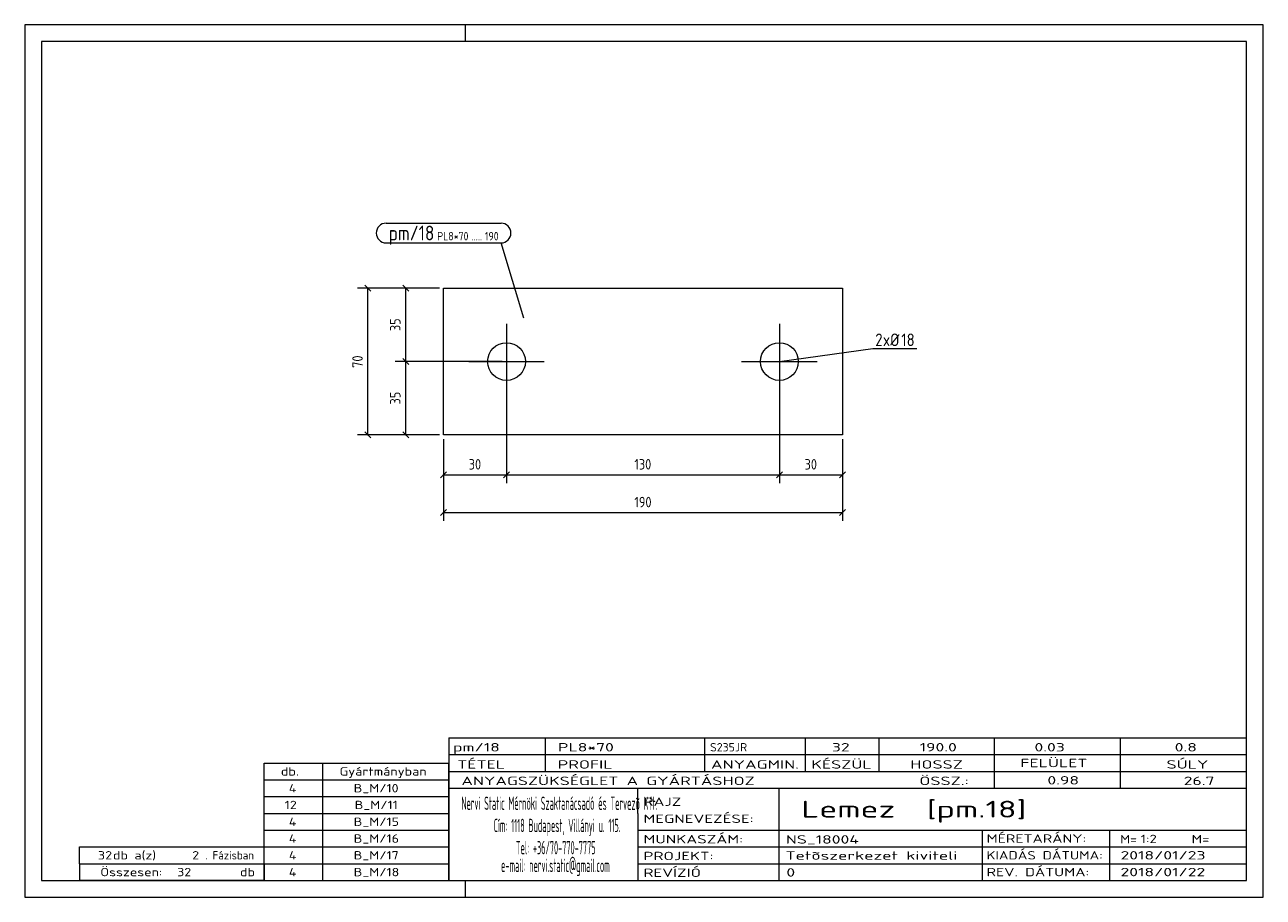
# Model space of a CAD drawing. Header units: millimetres. Extents: x 1 to 296, y 1 to 209.
import ezdxf

# ---------------------------------------------------------------- set-up
doc = ezdxf.new("R2010")
doc.units = ezdxf.units.MM
doc.header["$LTSCALE"] = 0.6
doc.linetypes.add('XKITLINE00', pattern=[0])
for name, color, linetype, lineweight in [('Bolt', 7, 'Continuous', 0), ('BoltMark', 3, 'Continuous', 0), ('DrawingSheet', 5, 'Continuous', 0), ('OtherObjectType', 1, 'Continuous', 0), ('Part', 2, 'Continuous', 0), ('PartMark', 3, 'Continuous', 0), ('Z-DIMENSIONS', 1, 'Continuous', 0)]:
    doc.layers.add(name, color=color, linetype=linetype, lineweight=lineweight)
doc.styles.add('ISOCPEUR', font='ISOCPEUR.TTF')

msp = doc.modelspace()

# ---------------------------------------------------------------- linework, layer by layer
at = {"layer": 'Bolt', "color": 4, "linetype": 'XKITLINE00', "lineweight": 0}
for p, q in [((115.75, 137.71), (115.75, 119.71)), ((180.75, 137.71), (180.75, 119.71)), ((106.75, 128.71), (124.75, 128.71)), ((171.75, 128.71), (189.75, 128.71))]:
    msp.add_line(p, q, dxfattribs=at)
for centre in [(115.75, 128.71), (180.75, 128.71)]:
    msp.add_circle(centre, 4.5, dxfattribs=at)
at = {"layer": 'BoltMark', "color": 4, "linetype": 'XKITLINE00', "lineweight": 0}
for p, q in [((180.75, 128.71), (202.99, 131.79)), ((202.99, 131.79), (213.47, 131.79))]:
    msp.add_line(p, q, dxfattribs=at)
at = {"layer": 'DrawingSheet', "color": 2, "linetype": 'XKITLINE00', "lineweight": 0}
for p, q in [((296, 209), (1, 209)), ((1, 209), (1, 1)), ((106, 205), (106, 209)), ((296, 1), (296, 209)), ((106, 1), (106, 5)), ((1, 1), (296, 1))]:
    msp.add_line(p, q, dxfattribs=at)
at = {"layer": 'DrawingSheet', "color": 3, "linetype": 'XKITLINE00', "lineweight": 0}
for p, q in [((292, 205), (5, 205)), ((5, 205), (5, 5)), ((292, 5), (292, 205)), ((5, 5), (292, 5))]:
    msp.add_line(p, q, dxfattribs=at)
at = {"layer": 'OtherObjectType', "color": 7, "linetype": 'XKITLINE00', "lineweight": 0}
for p, q in [((102, 39), (292, 39)), ((102, 39), (102, 35)), ((102, 39), (292, 39)), ((125, 35), (125, 39)), ((163, 35), (163, 39)), ((187, 35), (187, 39)), ((204.5, 35), (204.5, 39)), ((232, 35), (232, 39)), ((262, 35), (262, 39)), ((292, 35), (292, 39)), ((58, 33), (102, 33)), ((58, 29), (58, 33)), ((72, 29), (72, 33)), ((102, 35), (292, 35)), ((102, 35), (102, 5)), ((102, 35), (292, 35)), ((102, 29), (102, 33)), ((125, 31), (125, 35)), ((163, 31), (163, 35)), ((187, 31), (187, 35)), ((204.5, 31), (204.5, 35)), ((232, 31), (232, 35)), ((262, 31), (262, 35)), ((292, 31), (292, 35)), ((102, 31), (292, 31)), ((232, 27), (232, 31)), ((262, 27), (262, 31)), ((292, 27), (292, 31)), ((58, 29), (102, 29)), ((58, 25), (58, 29)), ((72, 25), (72, 29)), ((102, 25), (102, 29)), ((102, 27), (292, 27)), ((147, 21), (147, 27)), ((180.7, 17), (180.7, 27)), ((292, 21), (292, 27)), ((58, 25), (102, 25)), ((58, 21), (58, 25)), ((72, 21), (72, 25)), ((102, 21), (102, 25)), ((58, 21), (102, 21)), ((58, 17), (58, 21)), ((72, 17), (72, 21)), ((102, 17), (102, 21)), ((147, 21), (147, 5)), ((292, 17), (292, 21)), ((58, 17), (102, 17)), ((58, 13), (58, 17)), ((72, 13), (72, 17)), ((102, 13), (102, 17)), ((147, 17), (292, 17)), ((180.7, 5), (180.7, 17)), ((229.16, 13), (229.16, 17)), ((259.5, 5), (259.5, 17)), ((292, 13), (292, 17)), ((14, 9), (14, 13)), ((14, 13), (58, 13)), ((14, 13), (58, 13)), ((58, 9), (58, 13)), ((58, 13), (102, 13)), ((58, 9), (58, 13)), ((72, 9), (72, 13)), ((102, 9), (102, 13)), ((147, 13), (292, 13)), ((229.16, 5), (229.16, 13)), ((292, 9), (292, 13)), ((14, 9), (58, 9)), ((14, 9), (14, 5)), ((14, 9), (58, 9)), ((58, 9), (58, 5)), ((58, 9), (102, 9)), ((58, 5), (58, 9)), ((72, 5), (72, 9)), ((102, 5), (102, 9)), ((147, 9), (292, 9)), ((292, 5), (292, 9)), ((58, 5), (14, 5)), ((58, 5), (102, 5)), ((102, 5), (292, 5)), ((139.5, 5), (292, 5))]:
    msp.add_line(p, q, dxfattribs=at)
at = {"layer": 'Part', "color": 2, "linetype": 'XKITLINE00', "lineweight": 0}
for p, q in [((100.75, 111.21), (100.75, 146.21)), ((100.75, 146.21), (195.75, 146.21)), ((195.75, 146.21), (195.75, 111.21)), ((195.75, 111.21), (100.75, 111.21))]:
    msp.add_line(p, q, dxfattribs=at)
at = {"layer": 'PartMark', "color": 7, "linetype": 'XKITLINE00', "lineweight": 0}
for p, q in [((87.08, 161.7), (114.46, 161.7)), ((87.08, 157), (114.46, 157)), ((119.9, 139.06), (114.46, 157))]:
    msp.add_line(p, q, dxfattribs=at)
for centre, start, end in [((87.08, 159.35), 90, 270), ((114.46, 159.35), 270, 90)]:
    msp.add_arc(centre, 2.35, start, end, dxfattribs=at)
at = {"layer": 'Z-DIMENSIONS', "color": 7, "linetype": 'XKITLINE00', "lineweight": 0}
for p, q in [((99.75, 146.21), (80.25, 146.21)), ((82.04, 146.92), (83.46, 145.5)), ((82.75, 111.21), (82.75, 146.21)), ((99.75, 146.21), (89.25, 146.21)), ((91.04, 146.92), (92.46, 145.5)), ((91.75, 128.71), (91.75, 146.21)), ((114.75, 128.71), (89.25, 128.71)), ((114.75, 128.71), (89.25, 128.71)), ((91.04, 129.42), (92.46, 128)), ((91.04, 129.42), (92.46, 128)), ((91.75, 111.21), (91.75, 128.71)), ((115.75, 127.71), (115.75, 99.71)), ((115.75, 127.71), (115.75, 99.71)), ((180.75, 127.71), (180.75, 99.71)), ((180.75, 127.71), (180.75, 99.71)), ((99.75, 111.21), (80.25, 111.21)), ((82.04, 111.92), (83.46, 110.5)), ((99.75, 111.21), (89.25, 111.21)), ((91.04, 111.92), (92.46, 110.5)), ((100.75, 110.21), (100.75, 90.71)), ((100.75, 110.21), (100.75, 99.71)), ((195.75, 110.21), (195.75, 90.71)), ((195.75, 110.21), (195.75, 99.71)), ((101.46, 102.42), (100.04, 101)), ((100.75, 101.71), (115.75, 101.71)), ((116.46, 102.42), (115.04, 101)), ((116.46, 102.42), (115.04, 101)), ((115.75, 101.71), (180.75, 101.71)), ((181.46, 102.42), (180.04, 101)), ((181.46, 102.42), (180.04, 101)), ((180.75, 101.71), (195.75, 101.71)), ((196.46, 102.42), (195.04, 101)), ((101.46, 93.42), (100.04, 92)), ((100.75, 92.71), (195.75, 92.71)), ((196.46, 93.42), (195.04, 92))]:
    msp.add_line(p, q, dxfattribs=at)
at = {"layer": 'Z-DIMENSIONS', "color": 3}
for p in [(82.75, 146.21), (91.75, 146.21), (91.75, 128.71), (91.75, 128.71), (82.75, 111.21), (91.75, 111.21), (100.75, 101.71), (115.75, 101.71), (115.75, 101.71), (180.75, 101.71), (180.75, 101.71), (195.75, 101.71), (100.75, 92.71), (195.75, 92.71)]:
    msp.add_point(p, dxfattribs=at)

# ---------------------------------------------------------------- texts
at = {"layer": 'BoltMark', "color": 4, "style": 'ISOCPEUR', "width": 0.85}
for s, p in [('2', (203.59, 132.39)), ('xØ', (205.4, 132.39)), ('18', (209.78, 132.39))]:
    msp.add_text(s, height=3, dxfattribs=at).set_placement(p)
at = {"layer": 'OtherObjectType', "color": 7, "style": 'ISOCPEUR'}
for s, height, width, p in [('pm/18', 2, 1.525501, (103, 35.76)), ('PL8*70', 2, 1.525501, (128, 35.76)), ('S235JR', 2, 1.02, (164.22, 35.76)), ('32', 2, 1.525501, (193.24, 35.76)), ('190.0', 2, 1.525501, (214.16, 35.76)), ('0.03', 2, 1.525501, (241.51, 35.76)), ('0.8', 2, 1.525501, (274.91, 35.76)), ('TÉTEL', 2, 1.525501, (104, 31.66)), ('PROFIL', 2, 1.525501, (127.96, 31.66)), ('ANYAGMIN.', 2, 1.525501, (164.47, 31.66)), ('KÉSZÜL', 2, 1.525501, (188.37, 31.66)), ('HOSSZ', 2, 1.525501, (211.96, 31.66)), ('FELÜLET', 2, 1.525501, (238.13, 32)), ('SÚLY', 2, 1.525501, (272.96, 31.66)), ('db.', 2, 1.211571, (62, 30)), ('Gyártmányban', 2, 1.211571, (76, 30)), ('ANYAGSZÜKSÉGLET A GYÁRTÁSHOZ', 2, 1.525501, (105, 27.75)), ('ÖSSZ.:', 2, 1.525501, (214.1, 27.75)), ('0.98', 2, 1.525501, (244.59, 27.88)), ('26.7', 2, 1.525501, (277.06, 27.75)), ('4', 2, 1.211571, (63.9, 26)), ('B_M/10', 2, 1.211571, (79.35, 26)), ('12', 2, 1.211571, (62.92, 22)), ('B_M/11', 2, 1.211571, (79.59, 22)), ('Nervi Static Mérnöki\xa0Szaktanácsadó\xa0és\xa0Tervezõ Kft.', 3.1765, 0.403093, (105, 21.82)), ('RAJZ', 2, 1.445, (148.38, 22.78)), ('Lemez  [pm.18]', 4, 1.474651, (186, 20)), ('MEGNEVEZÉSE:', 2, 1.445, (148.38, 18.72)), ('4', 2, 1.211571, (63.9, 18)), ('B_M/15', 2, 1.211571, (79.35, 18)), ('Cím:\xa01118 Budapest, Villányi u. 115.', 3.1765, 0.403093, (112.69, 16.53)), ('4', 2, 1.211571, (63.9, 14)), ('B_M/16', 2, 1.211571, (79.35, 14)), ('MUNKASZÁM:', 2, 1.445, (148.38, 13.84)), ('NS_18004', 2, 1.525501, (182.28, 13.78)), ('MÉRETARÁNY:', 2, 1.36, (230.1, 14)), ('M=', 2, 1.211571, (261.91, 13.84)), ('1:2', 2, 1.275, (266.79, 13.9)), ('M=', 2, 1.275, (278.95, 13.87)), ('32', 2, 1.211571, (18.43, 10)), ('db a(z)', 2, 1.211571, (22, 10)), ('2', 2, 1.211571, (40.86, 10)), ('. Fázisban', 2, 0.935, (44, 10)), ('4', 2, 1.211571, (63.9, 10)), ('B_M/17', 2, 1.211571, (79.35, 10)), ('Tel:\xa0+36/70-770-7775', 3.1765, 0.403093, (117.97, 11.24)), ('PROJEKT:', 2, 1.445, (148.38, 9.84)), ('Tetõszerkezet kiviteli ', 2, 1.525501, (182.2, 9.94)), ('KIADÁS DÁTUMA:', 2, 1.275, (230.1, 10)), ('2018/01/23', 2, 1.525501, (262, 10)), ('e-mail:\xa0nervi.static@gmail.com', 3.1765, 0.403093, (114.45, 7)), ('Összesen:            db', 2, 1.211571, (19, 6)), ('32', 2, 1.211571, (37.29, 6)), ('4', 2, 1.211571, (63.9, 6)), ('B_M/18', 2, 1.211571, (79.35, 6)), ('REVÍZIÓ', 2, 1.445, (148.38, 5.84)), ('0', 2, 1.525501, (182.41, 5.92)), ('REV. DÁTUMA:', 2, 1.36, (230.1, 6)), ('2018/01/22', 2, 1.525501, (262, 6))]:
    msp.add_text(s, height=height, dxfattribs=dict(at, width=width)).set_placement(p)
at = {"layer": 'PartMark', "color": 3, "style": 'ISOCPEUR', "width": 0.85}
msp.add_text('pm/18', height=3.5, dxfattribs=at).set_placement((87.68, 157.6))
at = {"layer": 'PartMark', "color": 4, "style": 'ISOCPEUR', "width": 0.85}
for s, p in [('PL8*70', (99.26, 157.6)), ('190', (110.6, 157.6)), ('.....', (107.42, 157.6))]:
    msp.add_text(s, height=2, dxfattribs=at).set_placement(p)
at = {"layer": 'Z-DIMENSIONS', "color": 3, "style": 'ISOCPEUR', "width": 0.85}
for s, p in [('35', (90.5, 135.96)), ('70', (81.5, 127.21)), ('35', (90.5, 118.46))]:
    msp.add_text(s, height=2.5, rotation=90.0002, dxfattribs=at).set_placement(p)
for s, p in [('30', (106.75, 102.96)), ('130', (146.21, 102.96)), ('30', (186.75, 102.96)), ('190', (146.21, 93.96))]:
    msp.add_text(s, height=2.5, dxfattribs=at).set_placement(p)

doc.saveas('drawing.dxf')
